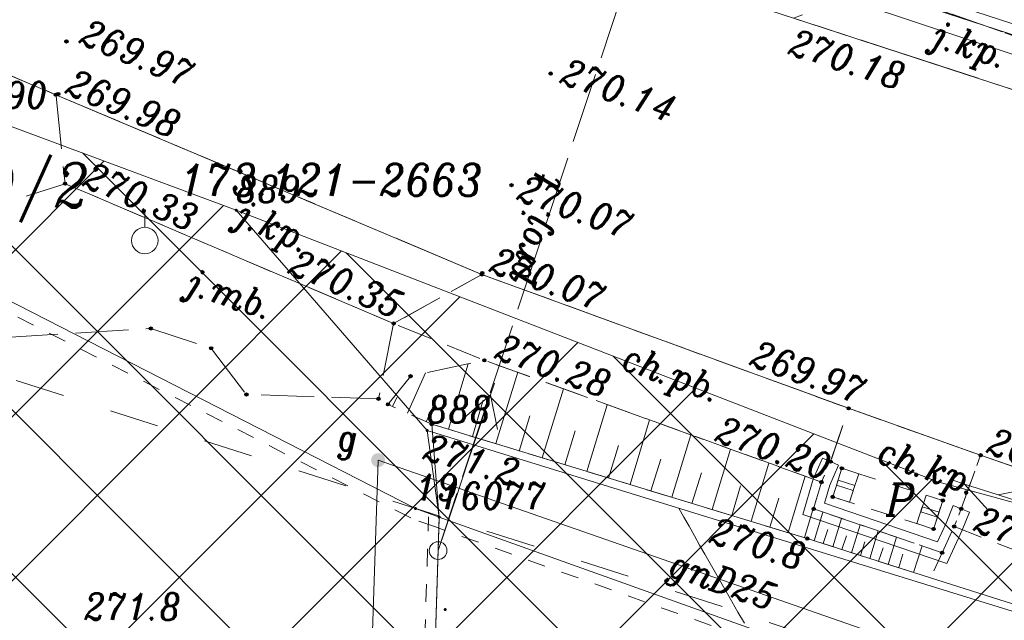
# Model space of a CAD drawing. Header units: metres. Extents: x 7435600 to 7436400, y 5537603 to 5538250.
# Tile 29 of 43: x 7436017 to 7436045, y 5537910 to 5537927. Entities that reach past the tile are written whole.
import ezdxf
from ezdxf.enums import TextEntityAlignment as Align

# ---------------------------------------------------------------- set-up
doc = ezdxf.new("R2010")
doc.units = ezdxf.units.M
doc.header["$MEASUREMENT"] = 0
for name, pattern in [('0.5_0.5', [1, 0.5, -0.5]), ('1.4_1.4', [2.8, 1.4, -1.4]), ('1.5_0.5', [2, 1.5, -0.5]), ('219-500', [0]), ('ib10_500', [1, 0.5, -0.5]), ('mz1.0_0.5', [1.5, 1, -0.5]), ('mz1.25_0.5', [1.75, 1.25, -0.5]), ('mz2.0_0.5', [2.5, 2, -0.5])]:
    doc.linetypes.add(name, pattern=pattern)
doc.layers.get('0').update_dxf_attribs({"color": 2, "linetype": 'CONTINUOUS', "lineweight": 5})
doc.layers.add('!ramka', color=2, linetype='CONTINUOUS', lineweight=0)
doc.layers.add('BUIB02_02', color=7, linetype='CONTINUOUS', lineweight=0)
for name, color, linetype in [('000 Inne (niezydentyfikowane)', 7, 'CONTINUOUS'), ('131-Punkt osnowy pomiarowej', 7, 'CONTINUOUS'), ('131-Punkt osnowy pomiarowej-Atr103', 7, 'CONTINUOUS'), ('140-Punkty robocze', 7, 'CONTINUOUS'), ('203-Punkt załamania granicy działki nie stabilizowany', 7, 'CONTINUOUS'), ('203-Punkt załamania granicy działki nie stabilizowany-Atr103', 7, 'CONTINUOUS'), ('203-Punkt załamania granicy działki nie stabilizowany-Atr104', 7, 'CONTINUOUS'), ('211-Nr działki', 7, 'CONTINUOUS'), ('218-Granica użytku po granicy działki', 7, 'CONTINUOUS'), ('219-Linia granicy', 7, 'CONTINUOUS'), ('403-Punkt określonej wysokości', 7, 'CONTINUOUS'), ('811-Warstwica ciągła linia', 7, 'CONTINUOUS'), ('chodnik (powierzchnia)', 7, 'CONTINUOUS'), ('chodnik (powierzchnia)-Atr17', 7, 'CONTINUOUS'), ('jezdnia (powierzchnia)', 7, 'CONTINUOUS'), ('jezdnia (powierzchnia)-Atr17', 7, 'CONTINUOUS'), ('krawężnik (linia)', 7, 'CONTINUOUS'), ('Miejsce błędu lub ostrzeżenia po kontroli', 7, 'CONTINUOUS'), ('murek oporowy (linia)', 7, 'CONTINUOUS'), ('ogrodzenie trwałe (linia)', 7, 'CONTINUOUS'), ('plac (powierzchnia)', 7, 'CONTINUOUS'), ('przewód elektroenergetyczny niskiego napięcia (linia) - symbol', 7, 'CONTINUOUS'), ('przewód gazowy (linia)', 7, 'CONTINUOUS'), ('przewód gazowy (linia)-Atr1', 7, 'CONTINUOUS'), ('przewód telekomunikacyjny (linia)', 7, 'CONTINUOUS'), ('przewód telekomunikacyjny (linia) - symbol', 7, 'CONTINUOUS'), ('przewód telekomunikacyjny - projektowany lub w budowie (linia) - ob. projektowany', 7, 'CONTINUOUS'), ('przewód telekomunikacyjny - projektowany lub w budowie (linia) - ob. projektowany-Atr1', 7, 'CONTINUOUS'), ('punkt wysokościowy naturalny', 7, 'CONTINUOUS'), ('punkt wysokościowy naturalny-Atr2', 7, 'CONTINUOUS'), ('punkt wysokościowy sztuczny', 7, 'CONTINUOUS'), ('punkt wysokościowy sztuczny-Atr2', 7, 'CONTINUOUS'), ('skarpa nieumocniona (powierzchnia)', 7, 'CONTINUOUS'), ('Strefa osuwisk potencjalnych', 7, 'CONTINUOUS'), ('słup (punkt)', 7, 'CONTINUOUS'), ('wiata przystankowa (powierzchnia)', 7, 'CONTINUOUS'), ('wiata przystankowa (powierzchnia) - symbol', 7, 'CONTINUOUS'), ('wiata przystankowa - opis', 7, 'CONTINUOUS'), ('zasuwa - siec gazowa (punkt)', 7, 'CONTINUOUS'), ('zasuwa - siec gazowa (punkt)-Atr17', 7, 'CONTINUOUS')]:
    doc.layers.add(name, color=color, linetype=linetype)
doc.styles.get("Standard").update_dxf_attribs({"font": 'italic_1250.shx', "width": 0.75})
doc.linetypes.add('450-500k', pattern='A,2.5,0,[7,ksztalty.shx,S=0.714,R=0,X=0,Y=0],2.5', length=5)
doc.linetypes.add('902-500', pattern='A,3.75,0,[1,ksztalty.shx,S=0.5,R=0,X=0,Y=0],3.75', length=7.5)

# ---------------------------------------------------------------- blocks, each defined once
blk = doc.blocks.new('203')
at = {"linetype": 'Continuous', "lineweight": 0}
h = blk.add_hatch(color=0, dxfattribs=at)
edge = h.paths.add_edge_path()
edge.add_arc((0, 0), 0.045, 0, 360)
blk = doc.blocks.new('PE04')
at = {"color": 0, "linetype": 'Continuous', "lineweight": 13}
for p, q in [((4.65, 0), (3.784, 0.5)), ((0.65, 0), (0, 0)), ((0.65, 0), (1.65, 0)), ((1.65, 0), (2.65, 0)), ((2.65, 0), (3.65, 0)), ((3.65, 0), (4.65, 0)), ((4.65, 0), (3.784, -0.5)), ((4.65, 0), (5, 0))]:
    blk.add_line(p, q, dxfattribs=at)
blk = doc.blocks.new('US25')
at = {"linetype": 'Continuous', "lineweight": 0}
h = blk.add_hatch(color=0, dxfattribs=at)
edge = h.paths.add_edge_path()
edge.add_arc((0, 0), 0.2, 0, 360)
blk = doc.blocks.new('PT01')
at = {"color": 0, "linetype": 'Continuous', "lineweight": 13}
for p, q in [((4.65, 0), (3.784, 0.5)), ((0.65, 0), (0, 0)), ((0.65, 0), (1.65, 0)), ((1.65, 0), (2.65, 0)), ((2.65, 0), (3.65, 0)), ((3.65, 0), (2.784, -0.5)), ((3.65, 0), (4.65, 0)), ((4.65, 0), (5, 0))]:
    blk.add_line(p, q, dxfattribs=at)
blk = doc.blocks.new('SM04')
at = {"color": 0, "linetype": 'Continuous', "lineweight": 13}
blk.add_circle((0, 0), 0.25, dxfattribs=at)
blk = doc.blocks.new('PW01')
at = {"linetype": 'Continuous', "lineweight": 13}
h = blk.add_hatch(color=0, dxfattribs=at)
edge = h.paths.add_edge_path()
edge.add_arc((0, 0), 0.045, 0, 360)
blk = doc.blocks.new('131')
at = {"color": 0, "linetype": 'Continuous', "lineweight": 13}
blk.add_line((0, 0.375), (0, 0.875), dxfattribs=at)
blk.add_circle((0, 0), 0.375, dxfattribs=at)
blk = doc.blocks.new('IB10')
at = {"color": 0, "linetype": 'Continuous', "lineweight": 13}
for p, q in [((0, 0), (0, 0.5)), ((0, 0.5), (0.5, 0.5)), ((0.5, 0), (0.5, 0.5)), ((0, 0), (0.5, 0))]:
    blk.add_line(p, q, dxfattribs=at)
blk = doc.blocks.new('PW02')
at = {"linetype": 'Continuous', "lineweight": 13}
h = blk.add_hatch(color=0, dxfattribs=at)
edge = h.paths.add_edge_path()
edge.add_arc((0, 0), 0.045, 0, 360)
blk = doc.blocks.new('PIKIETA')
at = {"color": 0}
blk.add_circle((0, 0), 0.045, dxfattribs=at)
blk = doc.blocks.new('801')
at = {"linetype": 'Continuous', "lineweight": 13}
h = blk.add_hatch(color=0, dxfattribs=at)
edge = h.paths.add_edge_path()
edge.add_arc((0, 0), 0.045, 0, 360)

msp = doc.modelspace()

# ---------------------------------------------------------------- hatches: boundary and pattern name
at = {"layer": 'BUIB02_02', "linetype": 'Continuous', "lineweight": 5}
h = msp.add_hatch(dxfattribs=at)
h.set_pattern_fill('CROSSHATCH', color=253, style=0, pattern_type=2)
h.set_pattern_definition([(45, (7435961.6253, 5537924.7712), (-2.319904, 2.319904), []), (315, (7435961.6253, 5537924.7712), (2.319904, 2.319904), [])])
h.paths.add_polyline_path([(7436043.44, 5537913.56), (7436060.08, 5537909.02), (7436072.46, 5537904.21), (7436080.45, 5537901.44), (7436125.26, 5537886.3), (7436123.85, 5537883.72), (7436121.78, 5537879.94), (7436111.81, 5537868.54), (7436097.96, 5537862.42), (7436082.82, 5537862.73), (7436056.09, 5537869.29), (7436015.82, 5537881.67), (7435957.74, 5537897.76), (7435948.84, 5537901.62), (7435934.32, 5537910.49), (7435934.03, 5537910.63), (7435939.24, 5537925.51), (7435940.01, 5537935.88), (7435938.04, 5537945.01), (7435935.67, 5537947.6), (7435945.85, 5537945.72), (7435954.28, 5537942.86), (7435969.69, 5537938.08), (7435996.02, 5537930.09), (7436005.99, 5537926.19), (7436016.39, 5537923.91), (7436023.56, 5537921.25)])

# ---------------------------------------------------------------- linework, layer by layer
at = {"layer": '!ramka', "color": 251, "linetype": 'Continuous', "lineweight": 13}
msp.add_3dface([(7435692.445, 5538052.761), (7436192.445, 5538052.761), (7436192.445, 5537747.761), (7435692.445, 5537747.761)], dxfattribs=at)
at = {"layer": '000 Inne (niezydentyfikowane)', "color": 251, "linetype": 'Continuous', "lineweight": 13, "flags": 128}
for points in [[(7436029.57, 5537915.05), (7436030.13, 5537916.9)], [(7436028.41, 5537915.5), (7436028.92, 5537916.64)], [(7436030.92, 5537914.64), (7436031.54, 5537916.66)], [(7436027.99, 5537915.69), (7436028.11, 5537915.95)], [(7436028.94, 5537915.26), (7436029.29, 5537916.03)], [(7436032.23, 5537914.24), (7436032.83, 5537916.19)], [(7436030.25, 5537914.84), (7436030.56, 5537915.87)], [(7436033.49, 5537913.85), (7436034.07, 5537915.74)], [(7436031.58, 5537914.43), (7436031.88, 5537915.43)], [(7436034.72, 5537913.48), (7436035.27, 5537915.31)], [(7436032.87, 5537914.04), (7436033.16, 5537915)], [(7436035.9, 5537913.12), (7436036.44, 5537914.89)], [(7436034.11, 5537913.66), (7436034.39, 5537914.59)], [(7436037.04, 5537912.77), (7436037.56, 5537914.48)], [(7436035.31, 5537913.3), (7436035.59, 5537914.2)], [(7436038.15, 5537912.44), (7436038.65, 5537914.09)], [(7436036.47, 5537912.94), (7436036.74, 5537913.81)], [(7436039.2, 5537912.12), (7436039.68, 5537913.72)], [(7436037.6, 5537912.6), (7436037.85, 5537913.44)], [(7436038.68, 5537912.27), (7436038.93, 5537913.09)], [(7436039.66, 5537911.98), (7436039.9, 5537912.76)], [(7436039.93, 5537911.89), (7436040.18, 5537912.7)], [(7436040.46, 5537911.72), (7436040.71, 5537912.52)], [(7436040.99, 5537911.55), (7436041.24, 5537912.34)], [(7436040.19, 5537911.81), (7436040.32, 5537912.21)], [(7436040.72, 5537911.64), (7436040.85, 5537912.03)], [(7436041.51, 5537911.39), (7436041.75, 5537912.17)], [(7436041.25, 5537911.47), (7436041.37, 5537911.86)], [(7436042.03, 5537911.22), (7436042.27, 5537911.99)], [(7436042.75, 5537910.99), (7436042.99, 5537911.74)], [(7436041.76, 5537911.31), (7436041.89, 5537911.69)], [(7436042.33, 5537911.13), (7436042.45, 5537911.51)]]:
    msp.add_lwpolyline(points, dxfattribs=at)
at = {"layer": '218-Granica użytku po granicy działki', "color": 3, "linetype": '0.5_0.5', "lineweight": 13}
for p, q in [((7436028.503, 5537912.533), (7436007.583, 5537923.233)), ((7436028.34, 5537891.169), (7436029.01, 5537912.569)), ((7436028.503, 5537912.533), (7436028.503, 5537912.533)), ((7436028.503, 5537912.533), (7436028.503, 5537912.533)), ((7436029.209, 5537912.278), (7436028.539, 5537912.518)), ((7436028.539, 5537912.518), (7436028.539, 5537912.518)), ((7436028.539, 5537912.518), (7436028.539, 5537912.518)), ((7436029.01, 5537912.569), (7436029.01, 5537912.569)), ((7436029.01, 5537912.569), (7436029.01, 5537912.569)), ((7436029.209, 5537912.278), (7436029.209, 5537912.278)), ((7436029.209, 5537912.278), (7436029.209, 5537912.278)), ((7436051.139, 5537904.438), (7436029.209, 5537912.278)), ((7436029.209, 5537912.278), (7436029.209, 5537912.278)), ((7436029.209, 5537912.278), (7436029.209, 5537912.278))]:
    msp.add_line(p, q, dxfattribs=at)
at = {"layer": '219-Linia granicy', "color": 3, "linetype": '219-500', "lineweight": 13, "flags": 128}
for points in [[(7436016.39, 5537923.91), (7436023.56, 5537921.25)], [(7436028.64, 5537912.8), (7436007.72, 5537923.5)], [(7436023.56, 5537921.25), (7436028.97, 5537915.01)], [(7436028.97, 5537915.01), (7436059.92, 5537905.46)], [(7436028.97, 5537915.01), (7436029.31, 5537912.56)], [(7436029.31, 5537912.56), (7436028.64, 5537912.8)], [(7436028.64, 5537891.16), (7436029.31, 5537912.56)], [(7436051.24, 5537904.72), (7436029.31, 5537912.56)]]:
    msp.add_lwpolyline(points, dxfattribs=at)
at = {"layer": '811-Warstwica ciągła linia', "color": 32, "linetype": 'Continuous', "lineweight": 13, "flags": 128}
msp.add_lwpolyline([(7436037.961, 5537909.556), (7436037.774, 5537909.87), (7436037.6, 5537910.17), (7436037.591, 5537910.185), (7436037.441, 5537910.449), (7436037.29, 5537910.713), (7436037.14, 5537910.976), (7436036.989, 5537911.24), (7436036.839, 5537911.504), (7436036.689, 5537911.768), (7436036.54, 5537912.032), (7436036.39, 5537912.297), (7436036.241, 5537912.561), (7436036.1, 5537912.81)], dxfattribs=at)
at = {"layer": 'chodnik (powierzchnia)', "color": 251, "linetype": 'mz1.0_0.5', "lineweight": 13, "flags": 128}
for points in [[(7436030.52, 5537919.43), (7436028.02, 5537918.04), (7436030.59, 5537917), (7436040.14, 5537913.55), (7436040.4, 5537914.13), (7436040.91, 5537915.64)], [(7436044.65, 5537914.31), (7436040.91, 5537915.64), (7436040.4, 5537914.13), (7436040.14, 5537913.55), (7436039.92, 5537912.79), (7436043.56, 5537911.55), (7436043.9, 5537912.29), (7436044.1, 5537912.79)], [(7436051.95, 5537910.49), (7436049.47, 5537910.75), (7436047.26, 5537910.98), (7436043.9, 5537912.29), (7436044.1, 5537912.79), (7436044.65, 5537914.31), (7436047.5, 5537913.32), (7436048.48, 5537913.11), (7436051.09, 5537912.8)]]:
    msp.add_lwpolyline(points, close=True, dxfattribs=at)
at = {"layer": 'jezdnia (powierzchnia)', "color": 251, "linetype": '1.5_0.5', "lineweight": 13, "flags": 128}
for points in [[(7435787.98, 5537999.13), (7435812.53, 5537991.36), (7435837.49, 5537983.4), (7435851.56, 5537978.92), (7435872.9, 5537972.2), (7435884.62, 5537968.52), (7435893.22, 5537965.82), (7435917.63, 5537958.09), (7435931.26, 5537953.8), (7435946.49, 5537948.88), (7435956.04, 5537945.83), (7435981.79, 5537937.53), (7436000.26, 5537931.81), (7436006.5, 5537929.57), (7436018.45, 5537924.52), (7436030.52, 5537919.43), (7436040.91, 5537915.64), (7436044.65, 5537914.31), (7436047.5, 5537913.32), (7436048.48, 5537913.11), (7436051.09, 5537912.8), (7436055.46, 5537912.3), (7436060.57, 5537911.81), (7436062.36, 5537911.5), (7436063.03, 5537911.36), (7436070.16, 5537909.02), (7436075.77, 5537907.07), (7436087.88, 5537902.7), (7436092.65, 5537900.86), (7436104.8, 5537895.98), (7436111.99, 5537892.99), (7436117.36, 5537890.77), (7436120.52, 5537889.46), (7436121.95, 5537888.81), (7436122.58, 5537888.36), (7436123.09, 5537887.94), (7436123.7, 5537887.23), (7436124.27, 5537886.43), (7436124.63, 5537885.44), (7436124.96, 5537883.49), (7436124.82, 5537882.04), (7436132.59, 5537891.94), (7436128.79, 5537893.6), (7436127.56, 5537894.18), (7436120.05, 5537897.35), (7436109.2, 5537901.85), (7436098.73, 5537906.14), (7436090.27, 5537909.41), (7436082.51, 5537912.25), (7436078.14, 5537913.79), (7436065.14, 5537918.22), (7436053.81, 5537921.98), (7436047.55, 5537924.02), (7436039.35, 5537926.69), (7436033.49, 5537928.6), (7436025.95, 5537930.99), (7436016.54, 5537933.92), (7436002.02, 5537938.44), (7435996.37, 5537940.2), (7435994.48, 5537940.74), (7435983.95, 5537944.1), (7435976.31, 5537946.5), (7435971.56, 5537947.96), (7435963.8, 5537950.41), (7435957.25, 5537952.56), (7435948.59, 5537955.3), (7435932.89, 5537960.3), (7435919.95, 5537964.35), (7435895.13, 5537972.13), (7435875.07, 5537978.57), (7435853.94, 5537985.24), (7435845.26, 5537987.99), (7435839.58, 5537989.79), (7435830.87, 5537992.55), (7435814.74, 5537997.65), (7435806.05, 5538000.41), (7435789.9, 5538005.53), (7435788.87, 5538002.22)], [(7436039.35, 5537926.69), (7436047.55, 5537924.02), (7436046.21, 5537925.97), (7436041.69, 5537927.55)], [(7436028.02, 5537918.04), (7436030.52, 5537919.43), (7436018.45, 5537924.52), (7436018.71, 5537922)], [(7436028.02, 5537918.04), (7436027.59, 5537915.91), (7436023.85, 5537916.03), (7436022.85, 5537917.34), (7436021.14, 5537917.9), (7436010.24, 5537917.22), (7436010.05, 5537921.31), (7436016.33, 5537921.23), (7436018.71, 5537922)]]:
    msp.add_lwpolyline(points, close=True, dxfattribs=at)
at = {"layer": 'krawężnik (linia)', "color": 251, "linetype": 'Continuous', "lineweight": 13, "flags": 128}
for points in [[(7436132.59, 5537891.94), (7436128.79, 5537893.6), (7436127.56, 5537894.18), (7436120.05, 5537897.35), (7436109.2, 5537901.85), (7436098.73, 5537906.14), (7436090.27, 5537909.41), (7436082.51, 5537912.25), (7436078.14, 5537913.79), (7436065.14, 5537918.22), (7436053.81, 5537921.98), (7436047.55, 5537924.02), (7436039.35, 5537926.69), (7436033.49, 5537928.6), (7436025.95, 5537930.99), (7436016.54, 5537933.92), (7436002.02, 5537938.44), (7435996.37, 5537940.2), (7435994.48, 5537940.74), (7435983.95, 5537944.1), (7435976.31, 5537946.5), (7435971.56, 5537947.96), (7435963.8, 5537950.41)], [(7436002.02, 5537938.44), (7436016.54, 5537933.92), (7436025.95, 5537930.99), (7436033.49, 5537928.6), (7436039.35, 5537926.69), (7436047.55, 5537924.02), (7436053.81, 5537921.98), (7436065.14, 5537918.22), (7436078.14, 5537913.79), (7436082.51, 5537912.25), (7436090.27, 5537909.41), (7436098.73, 5537906.14), (7436109.2, 5537901.85), (7436120.05, 5537897.35), (7436127.56, 5537894.18), (7436128.79, 5537893.6), (7436132.59, 5537891.94)], [(7436060.57, 5537911.81), (7436055.46, 5537912.3), (7436051.09, 5537912.8), (7436048.48, 5537913.11), (7436047.5, 5537913.32), (7436044.65, 5537914.31), (7436040.91, 5537915.64), (7436030.52, 5537919.43), (7436018.45, 5537924.52), (7436006.5, 5537929.57)]]:
    msp.add_lwpolyline(points, dxfattribs=at)
at = {"layer": 'Miejsce błędu lub ostrzeżenia po kontroli', "color": 214, "linetype": '1.4_1.4', "lineweight": 13, "flags": 128}
msp.add_lwpolyline([(7436121.51, 5537879.44), (7436086.31, 5537893.58), (7436036.83, 5537910.19), (7435996.36, 5537923.13), (7435965.36, 5537932.47), (7435931.39, 5537911.93)], dxfattribs=at)
at = {"layer": 'murek oporowy (linia)', "color": 251, "linetype": '450-500k', "lineweight": 13}
for p, q in [((7436039.904, 5537913.636), (7436040.172, 5537914.232)), ((7436039.613, 5537912.63), (7436039.904, 5537913.636)), ((7436043.693, 5537911.24), (7436039.613, 5537912.63)), ((7436044.332, 5537912.697), (7436044.13, 5537912.191)), ((7436044.13, 5537912.191), (7436043.693, 5537911.24))]:
    msp.add_line(p, q, dxfattribs=at)
at = {"layer": 'murek oporowy (linia)', "color": 251, "linetype": 'Continuous', "lineweight": 13}
for p, q in [((7436040.172, 5537914.232), (7436040.4, 5537914.13)), ((7436040.4, 5537914.13), (7436040.628, 5537914.028)), ((7436044.1, 5537912.79), (7436043.868, 5537912.883)), ((7436044.332, 5537912.697), (7436044.1, 5537912.79))]:
    msp.add_line(p, q, dxfattribs=at)
at = {"layer": 'murek oporowy (linia)', "color": 251, "lineweight": 13}
for p, q in [((7436040.376, 5537913.464), (7436040.628, 5537914.028)), ((7436040.227, 5537912.95), (7436040.376, 5537913.464)), ((7436043.427, 5537911.86), (7436040.227, 5537912.95)), ((7436043.868, 5537912.883), (7436043.67, 5537912.389)), ((7436043.67, 5537912.389), (7436043.427, 5537911.86))]:
    msp.add_line(p, q, dxfattribs=at)
at = {"layer": 'ogrodzenie trwałe (linia)', "color": 251, "linetype": '902-500', "lineweight": 13, "flags": 128}
msp.add_lwpolyline([(7436028.64, 5537891.16), (7436029.31, 5537912.52), (7436029.1, 5537915.19), (7436039.74, 5537911.95), (7436043.23, 5537910.84), (7436051.54, 5537908.2)], dxfattribs=at)
at = {"layer": 'plac (powierzchnia)', "color": 251, "linetype": '1.5_0.5', "lineweight": 13, "flags": 128}
msp.add_lwpolyline([(7436046.21, 5537925.97), (7436046.09, 5537929.92), (7436042.72, 5537930.16), (7436041.69, 5537927.55)], close=True, dxfattribs=at)
at = {"layer": 'przewód gazowy (linia)', "color": 40, "linetype": 'Continuous', "lineweight": 13, "flags": 128}
for points in [[(7436115.36, 5537902.41), (7436086.96, 5537911.98), (7436069.03, 5537918.12), (7436049.03, 5537925.09), (7436028.69, 5537931.7), (7436019.45, 5537934.66), (7436003.71, 5537939.63), (7435979.37, 5537947.59), (7435943.65, 5537961.27)], [(7436027.58, 5537914.17), (7436026.86, 5537892.49), (7436016.09, 5537892.57), (7435975.342, 5537892.884)], [(7436068.8, 5537899.81), (7436042.08, 5537909.12), (7436027.58, 5537914.17)]]:
    msp.add_lwpolyline(points, dxfattribs=at)
at = {"layer": 'przewód telekomunikacyjny (linia)', "color": 30, "linetype": 'Continuous', "lineweight": 13, "flags": 128}
for points in [[(7435943.53, 5537958.19), (7435981.13, 5537946.12), (7435985.96, 5537944.59), (7435999.97, 5537940.23), (7436010.72, 5537936.66), (7436014.01, 5537935.35), (7436017.71, 5537934.36), (7436025.16, 5537932.12), (7436036.65, 5537928.62), (7436050.47, 5537924.04), (7436064.43, 5537919.12), (7436073.85, 5537915.97), (7436089.58, 5537910.49), (7436113.88, 5537900.57), (7436129.588, 5537894.208)], [(7436130.051, 5537895.309), (7436124.6, 5537897.76), (7436116.25, 5537901.53), (7436109.09, 5537903.89), (7436095.83, 5537908.38), (7436076.93, 5537915.79), (7436067.21, 5537919.52), (7436042.88, 5537927.41), (7436013.15, 5537938.11), (7435996, 5537944.11), (7435981.96, 5537949.04)]]:
    msp.add_lwpolyline(points, dxfattribs=at)
at = {"layer": 'przewód telekomunikacyjny - projektowany lub w budowie (linia) - ob. projektowany', "color": 30, "linetype": 'mz2.0_0.5', "lineweight": 13, "flags": 128}
msp.add_lwpolyline([(7435792.843, 5538009.737), (7435824.83, 5537998.33), (7435855.01, 5537989.2), (7435890.63, 5537977.66), (7435960.78, 5537956.17), (7435995.22, 5537944.87), (7436035.99, 5537931.9), (7436029.28, 5537911.61)], dxfattribs=at)
at = {"layer": 'skarpa nieumocniona (powierzchnia)', "color": 251, "linetype": 'mz1.25_0.5', "lineweight": 13, "flags": 128}
msp.add_lwpolyline([(7436039.74, 5537911.95), (7436029.1, 5537915.19), (7436027.86, 5537915.75), (7436028.5, 5537916.55), (7436030.59, 5537917), (7436040.14, 5537913.55), (7436039.92, 5537912.79), (7436043.56, 5537911.55), (7436043.23, 5537910.84)], close=True, dxfattribs=at)
at = {"layer": 'Strefa osuwisk potencjalnych', "color": 253, "linetype": 'Continuous', "lineweight": 13, "flags": 128}
msp.add_lwpolyline([(7435954.28, 5537942.86), (7435969.69, 5537938.08), (7435996.02, 5537930.09), (7436005.99, 5537926.19), (7436016.39, 5537923.91), (7436023.56, 5537921.25), (7436043.44, 5537913.56), (7436060.08, 5537909.02), (7436072.46, 5537904.21), (7436080.45, 5537901.44), (7436125.26, 5537886.3), (7436123.85, 5537883.72), (7436121.78, 5537879.94), (7436111.81, 5537868.54), (7436097.96, 5537862.42), (7436082.82, 5537862.73), (7436056.09, 5537869.29), (7436015.82, 5537881.67), (7435957.74, 5537897.76)], dxfattribs=at)
msp.add_lwpolyline([(7435954.28, 5537942.86), (7435969.69, 5537938.08), (7435996.02, 5537930.09), (7436005.99, 5537926.19), (7436016.39, 5537923.91), (7436023.56, 5537921.25), (7436043.44, 5537913.56), (7436060.08, 5537909.02), (7436072.46, 5537904.21), (7436080.45, 5537901.44), (7436125.26, 5537886.3), (7436123.85, 5537883.72), (7436121.78, 5537879.94), (7436111.81, 5537868.54), (7436097.96, 5537862.42), (7436082.82, 5537862.73), (7436056.09, 5537869.29), (7436015.82, 5537881.67), (7435957.74, 5537897.76)], dxfattribs=at)
msp.add_lwpolyline([(7435954.28, 5537942.86), (7435969.69, 5537938.08), (7435996.02, 5537930.09), (7436005.99, 5537926.19), (7436016.39, 5537923.91), (7436023.56, 5537921.25), (7436043.44, 5537913.56), (7436060.08, 5537909.02), (7436072.46, 5537904.21), (7436080.45, 5537901.44), (7436125.26, 5537886.3), (7436123.85, 5537883.72), (7436121.78, 5537879.94), (7436111.81, 5537868.54), (7436097.96, 5537862.42), (7436082.82, 5537862.73), (7436056.09, 5537869.29), (7436015.82, 5537881.67), (7435957.74, 5537897.76)], dxfattribs=at)
at = {"layer": 'wiata przystankowa (powierzchnia)', "color": 251, "linetype": 'ib10_500', "lineweight": 13, "flags": 128}
msp.add_lwpolyline([(7436043.58, 5537913.03), (7436040.72, 5537913.94), (7436040.46, 5537913.13), (7436043.32, 5537912.22)], close=True, dxfattribs=at)

# ---------------------------------------------------------------- block references
at = {"layer": '131-Punkt osnowy pomiarowej', "color": 251, "linetype": 'Continuous', "lineweight": 13}
msp.add_blockref('131', (7436020.97, 5537920.39), dxfattribs=at)
at = {"layer": '140-Punkty robocze', "color": 1, "linetype": 'Continuous', "lineweight": 13}
for p in [(7436018.75, 5537926.03), (7436032.47, 5537925.12), (7436018.52, 5537924.54), (7436018.45, 5537924.52), (7436018.71, 5537922), (7436031.36, 5537921.96), (7436030.52, 5537919.43), (7436030.53, 5537919.47), (7436021.14, 5537917.9), (7436028.02, 5537918.04), (7436022.85, 5537917.34), (7436030.59, 5537917), (7436028.5, 5537916.55), (7436023.85, 5537916.03), (7436027.59, 5537915.91), (7436027.86, 5537915.75), (7436040.91, 5537915.64), (7436029.1, 5537915.19), (7436044.65, 5537914.31), (7436040.4, 5537914.13), (7436040.72, 5537913.94), (7436040.14, 5537913.55), (7436040.46, 5537913.13), (7436043.58, 5537913.03), (7436039.92, 5537912.79), (7436044.1, 5537912.79), (7436043.9, 5537912.29), (7436043.32, 5537912.22), (7436039.74, 5537911.95), (7436043.56, 5537911.55)]:
    msp.add_blockref('PIKIETA', p, dxfattribs=at)
at = {"layer": '203-Punkt załamania granicy działki nie stabilizowany', "color": 3, "linetype": 'Continuous', "lineweight": 13}
for p in [(7436023.56, 5537921.25), (7436028.97, 5537915.01), (7436028.64, 5537912.8), (7436029.31, 5537912.56)]:
    msp.add_blockref('203', p, dxfattribs=at)
at = {"layer": '403-Punkt określonej wysokości', "color": 251, "linetype": 'Continuous', "lineweight": 13}
for p in [(7436018.75, 5537926.03), (7436032.47, 5537925.12), (7436018.52, 5537924.54), (7436018.45, 5537924.52), (7436018.71, 5537922), (7436031.36, 5537921.96), (7436030.52, 5537919.43), (7436030.53, 5537919.47), (7436021.14, 5537917.9), (7436028.02, 5537918.04), (7436022.85, 5537917.34), (7436030.59, 5537917), (7436028.5, 5537916.55), (7436023.85, 5537916.03), (7436027.59, 5537915.91), (7436027.86, 5537915.75), (7436040.91, 5537915.64), (7436029.1, 5537915.19), (7436044.65, 5537914.31), (7436040.4, 5537914.13), (7436040.72, 5537913.94), (7436040.14, 5537913.55), (7436040.46, 5537913.13), (7436043.58, 5537913.03), (7436039.92, 5537912.79), (7436044.1, 5537912.79), (7436043.9, 5537912.29), (7436043.32, 5537912.22), (7436039.74, 5537911.95), (7436043.56, 5537911.55)]:
    msp.add_blockref('801', p, dxfattribs=at)
at = {"layer": 'przewód elektroenergetyczny niskiego napięcia (linia) - symbol', "color": 1, "linetype": 'Continuous', "lineweight": 13, "rotation": 71.404}
msp.add_blockref('PE04', (7436029.28, 5537911.61), dxfattribs=at)
at = {"layer": 'przewód telekomunikacyjny (linia) - symbol', "color": 30, "linetype": 'Continuous', "lineweight": 13, "rotation": 162.033}
msp.add_blockref('PT01', (7436048.62, 5537912.06), dxfattribs=at)
msp.add_blockref('PT01', (7436048.62, 5537912.06), dxfattribs=at)
at = {"layer": 'punkt wysokościowy naturalny', "color": 251, "linetype": 'Continuous', "lineweight": 13}
for p in [(7436029.1, 5537915.19), (7436039.74, 5537911.95), (7436029.48, 5537909.94)]:
    msp.add_blockref('PW01', p, dxfattribs=at)
at = {"layer": 'punkt wysokościowy sztuczny', "color": 251, "linetype": 'Continuous', "lineweight": 13}
for p in [(7436018.75, 5537926.03), (7436032.47, 5537925.12), (7436018.52, 5537924.54), (7436018.71, 5537922), (7436031.36, 5537921.96), (7436030.53, 5537919.47), (7436028.02, 5537918.04), (7436030.59, 5537917), (7436040.91, 5537915.64), (7436044.65, 5537914.31), (7436040.14, 5537913.55), (7436043.9, 5537912.29)]:
    msp.add_blockref('PW02', p, dxfattribs=at)
at = {"layer": 'słup (punkt)', "color": 251, "linetype": 'Continuous', "lineweight": 13}
msp.add_blockref('SM04', (7436029.28, 5537911.61), dxfattribs=at)
at = {"layer": 'wiata przystankowa (powierzchnia) - symbol', "color": 251, "linetype": 'Continuous', "lineweight": 13}
for p, rotation in [((7436040.72, 5537913.94), 252.204), ((7436040.46, 5537913.13), 342.35), ((7436043.58, 5537913.03), 162.35), ((7436043.32, 5537912.22), 72.204)]:
    msp.add_blockref('IB10', p, dxfattribs=dict(at, rotation=rotation))
at = {"layer": 'zasuwa - siec gazowa (punkt)', "color": 251, "linetype": 'Continuous', "lineweight": 13, "rotation": 179.999}
msp.add_blockref('US25', (7436027.58, 5537914.17), dxfattribs=at)

# ---------------------------------------------------------------- texts
at = {"layer": '131-Punkt osnowy pomiarowej-Atr103', "color": 251, "lineweight": 13, "width": 0.9}
msp.add_text('173.121-2663', height=0.9, dxfattribs=at).set_placement((7436021.97, 5537921.39), align=Align.BOTTOM_LEFT)
at = {"layer": '203-Punkt załamania granicy działki nie stabilizowany-Atr103', "color": 251, "lineweight": 13, "width": 0.9}
for s, p in [('890', (7436016.39, 5537923.91)), ('890', (7436016.39, 5537923.91)), ('889', (7436023.56, 5537921.25)), ('889', (7436023.56, 5537921.25)), ('888', (7436028.97, 5537915.01)), ('888', (7436028.97, 5537915.01)), ('19', (7436028.64, 5537912.8)), ('19', (7436028.64, 5537912.8))]:
    msp.add_text(s, height=0.75, dxfattribs=at).set_placement(p, align=Align.BOTTOM_LEFT)
at = {"layer": '203-Punkt załamania granicy działki nie stabilizowany-Atr104', "color": 251, "lineweight": 13, "width": 0.9}
msp.add_text('16077', height=0.75, dxfattribs=at).set_placement((7436029.31, 5537912.56), align=Align.BOTTOM_LEFT)
at = {"layer": '211-Nr działki', "color": 3, "linetype": 'Continuous', "lineweight": 13, "width": 0.9}
msp.add_text('940/2', height=1.25, dxfattribs=at).set_placement((7436014.31, 5537921.33))
at = {"layer": 'chodnik (powierzchnia)-Atr17', "color": 251, "lineweight": 13, "width": 0.9}
for s, rotation, p in [('ch.pb.', 339.959, (7436034.43, 5537916.78)), ('ch.kp.', 340.424, (7436041.67, 5537914.13))]:
    msp.add_text(s, height=0.75, rotation=rotation, dxfattribs=at).set_placement(p)
at = {"layer": 'jezdnia (powierzchnia)-Atr17', "color": 251, "lineweight": 13, "width": 0.9}
for s, rotation, p in [('j.kp.', -18.036, (7436043.23, 5537925.92)), ('j.kp.', -23.042, (7436023.5, 5537920.87)), ('j.mb.', 341.867, (7436022.11, 5537918.91))]:
    msp.add_text(s, height=0.75, rotation=rotation, dxfattribs=at).set_placement(p)
at = {"layer": 'przewód gazowy (linia)-Atr1', "color": 251, "lineweight": 13, "width": 0.9}
msp.add_text('gnD25', height=0.75, rotation=-19.202, dxfattribs=at).set_placement((7436035.88, 5537911.28), align=Align.MIDDLE_LEFT)
at = {"layer": 'przewód telekomunikacyjny - projektowany lub w budowie (linia) - ob. projektowany-Atr1', "color": 30, "lineweight": 13, "width": 0.9}
msp.add_text('proj. t', height=0.75, rotation=71.641, dxfattribs=at).set_placement((7436031.77, 5537919.14))
msp.add_text('proj. t', height=0.75, rotation=71.641, dxfattribs=at).set_placement((7436031.77, 5537919.14))
at = {"layer": 'punkt wysokościowy naturalny-Atr2', "color": 251, "lineweight": 13, "width": 0.9}
for s, p in [('271.2', (7436028.81, 5537914.22)), ('270.8', (7436036.92, 5537911.85))]:
    msp.add_text(s, height=0.75, rotation=343.064, dxfattribs=at).set_placement(p)
msp.add_text('271.8', height=0.75, dxfattribs=at).set_placement((7436019.25, 5537909.65))
at = {"layer": 'punkt wysokościowy sztuczny-Atr2', "color": 251, "lineweight": 9, "width": 0.9}
for s, rotation, p in [('269.97', 337.091, (7436019.07, 5537926)), ('270.18', 341.964, (7436039.16, 5537925.69)), ('270.14', 339.959, (7436032.69, 5537924.87)), ('269.98', 337.135, (7436018.68, 5537924.58)), ('270.33', -23.042, (7436019.17, 5537921.95)), ('270.07', 339.959, (7436031.47, 5537921.56)), ('270.35', -23.042, (7436024.99, 5537919.48)), ('270.07', 339.959, (7436030.69, 5537919.52)), ('270.28', -19.863, (7436030.84, 5537917.07)), ('269.97', 339.959, (7436038.07, 5537916.88)), ('270.20', -19.863, (7436037.08, 5537914.73)), ('269.84', 340.844, (7436044.78, 5537914.4)), ('270.19', 338.7, (7436044.41, 5537912.19))]:
    msp.add_text(s, height=0.75, rotation=rotation, dxfattribs=at).set_placement(p)
at = {"layer": 'wiata przystankowa - opis', "color": 251, "linetype": 'Continuous', "lineweight": 13, "width": 0.9}
msp.add_text('P', height=0.9, dxfattribs=at).set_placement((7436041.97, 5537912.6))
at = {"layer": 'zasuwa - siec gazowa (punkt)-Atr17', "color": 251, "lineweight": 13, "width": 0.9}
msp.add_text('g', height=0.75, dxfattribs=at).set_placement((7436026.43, 5537914.44))

doc.saveas('drawing.dxf')
